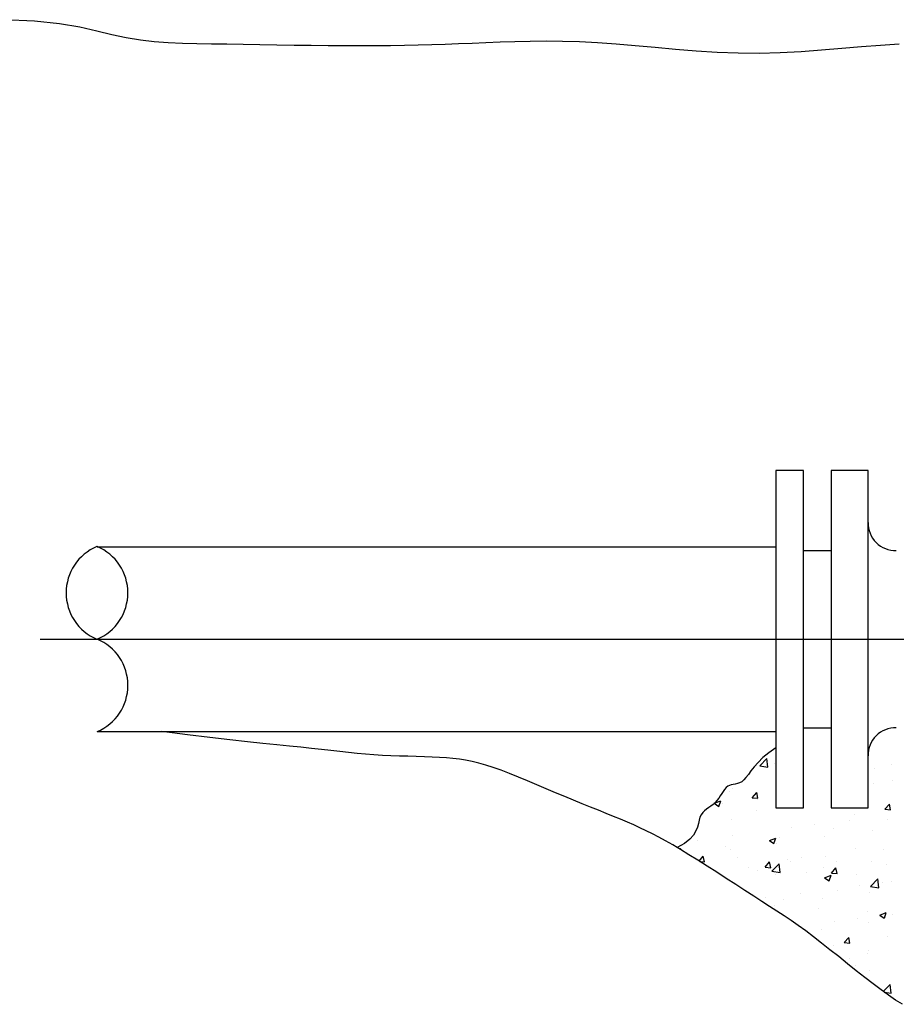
# Model space of a CAD drawing. Header units: feet. Extents: x 100 to 230, y 0 to 21.
# Tile 6 of 31: x 108.4 to 109.5, y 5.94 to 7.17. Entities that reach past the tile are written whole.
import ezdxf

# ---------------------------------------------------------------- set-up
doc = ezdxf.new("R2010")
doc.units = ezdxf.units.FT
doc.header["$MEASUREMENT"] = 0
doc.layers.add('SC_Shading1', color=253, linetype='Continuous')
doc.layers.add('SH_Text', color=7, linetype='Continuous')

# ---------------------------------------------------------------- blocks, each defined once
blk = doc.blocks.new('*X834')
at = {"color": 0}
for p, q in [((5.1904, 4.9553), (5.2001, 4.9654)), ((5.1904, 4.9553), (5.2015, 4.9536)), ((5.2015, 4.9536), (5.2001, 4.9654)), ((5.2102, 4.9584), (5.2102, 4.9584)), ((5.3685, 4.9577), (5.3685, 4.9577)), ((5.3456, 4.9511), (5.3456, 4.9511)), ((5.3445, 4.931), (5.3445, 4.931)), ((5.37, 4.9359), (5.37, 4.9359)), ((5.1498, 4.9202), (5.1498, 4.9202)), ((5.1533, 4.925), (5.1533, 4.925)), ((5.1804, 4.9122), (5.1864, 4.9193)), ((5.1879, 4.9115), (5.1865, 4.9193)), ((5.1289, 4.9046), (5.1376, 4.908)), ((5.1289, 4.9046), (5.1351, 4.9004)), ((5.1351, 4.9004), (5.1376, 4.9079)), ((5.1396, 4.904), (5.1396, 4.904)), ((5.1804, 4.9122), (5.1879, 4.9115)), ((5.1869, 4.9103), (5.1869, 4.9103)), ((5.3597, 4.8965), (5.3658, 4.9036)), ((5.3672, 4.8958), (5.3658, 4.9036)), ((5.1854, 4.8948), (5.1854, 4.8948)), ((5.3188, 4.8892), (5.3188, 4.8892)), ((5.3597, 4.8965), (5.3672, 4.8958)), ((5.1518, 4.8834), (5.1518, 4.8834)), ((5.2643, 4.8755), (5.2643, 4.8755)), ((5.3116, 4.8817), (5.3116, 4.8817)), ((5.3633, 4.8831), (5.3633, 4.8831)), ((5.154, 4.861), (5.154, 4.861)), ((5.233, 4.8714), (5.233, 4.8714)), ((5.2904, 4.8706), (5.2904, 4.8706)), ((5.3425, 4.8679), (5.3425, 4.8679)), ((5.1067, 4.8547), (5.1067, 4.8547)), ((5.2035, 4.8543), (5.2123, 4.8576)), ((5.2035, 4.8543), (5.2097, 4.8501)), ((5.2097, 4.8501), (5.2123, 4.8576)), ((5.2134, 4.8497), (5.2134, 4.8497)), ((5.2175, 4.8581), (5.2175, 4.8581)), ((5.2783, 4.8591), (5.2783, 4.8591)), ((5.0823, 4.8427), (5.0833, 4.8437)), ((5.0835, 4.842), (5.0833, 4.8437)), ((5.1085, 4.8265), (5.1141, 4.8332)), ((5.1156, 4.8253), (5.1141, 4.8332)), ((5.1446, 4.8456), (5.1446, 4.8456)), ((5.1503, 4.8417), (5.1503, 4.8417)), ((5.3204, 4.8432), (5.3204, 4.8432)), ((5.3577, 4.8428), (5.3577, 4.8428)), ((5.1095, 4.8259), (5.1156, 4.8253)), ((5.161, 4.831), (5.161, 4.831)), ((5.1978, 4.8181), (5.2038, 4.8253)), ((5.2001, 4.8221), (5.2001, 4.8221)), ((5.2052, 4.8175), (5.2038, 4.8253)), ((5.2069, 4.8128), (5.2167, 4.823)), ((5.2181, 4.8111), (5.2167, 4.823)), ((5.2277, 4.8281), (5.2277, 4.8281)), ((5.2314, 4.8262), (5.2314, 4.8262)), ((5.2475, 4.8307), (5.2475, 4.8307)), ((5.2787, 4.8324), (5.2787, 4.8324)), ((5.2945, 4.8253), (5.2945, 4.8253)), ((5.341, 4.8263), (5.341, 4.8263)), ((5.3612, 4.8225), (5.3612, 4.8225)), ((5.1746, 4.8181), (5.1746, 4.8181)), ((5.1874, 4.8142), (5.1874, 4.8142)), ((5.1978, 4.8181), (5.2052, 4.8175)), ((5.2069, 4.8128), (5.218, 4.8111)), ((5.2119, 4.8081), (5.2119, 4.8081)), ((5.2541, 4.8113), (5.2541, 4.8113)), ((5.2768, 4.8175), (5.2768, 4.8175)), ((5.2781, 4.8039), (5.2869, 4.8073)), ((5.2843, 4.7997), (5.2869, 4.8073)), ((5.2874, 4.8103), (5.2934, 4.8175)), ((5.2874, 4.8103), (5.2949, 4.8096)), ((5.2949, 4.8096), (5.2935, 4.8175)), ((5.3208, 4.8085), (5.3208, 4.8085)), ((5.2781, 4.8039), (5.2843, 4.7997)), ((5.3248, 4.7935), (5.3248, 4.7935)), ((5.3403, 4.7921), (5.3501, 4.8023)), ((5.3515, 4.7904), (5.3501, 4.8023)), ((5.3561, 4.7976), (5.3561, 4.7976)), ((5.3681, 4.7994), (5.3681, 4.7994)), ((5.2458, 4.7831), (5.2458, 4.7831)), ((5.2952, 4.7869), (5.2952, 4.7869)), ((5.3395, 4.7847), (5.3395, 4.7847)), ((5.3403, 4.7921), (5.3515, 4.7904)), ((5.1985, 4.7769), (5.1985, 4.7769)), ((5.2104, 4.7665), (5.2104, 4.7665)), ((5.2223, 4.7744), (5.2223, 4.7744)), ((5.2753, 4.7759), (5.2753, 4.7759)), ((5.2696, 4.7618), (5.2696, 4.7618)), ((5.3363, 4.759), (5.3363, 4.759)), ((5.3527, 4.7536), (5.3615, 4.757)), ((5.3527, 4.7536), (5.3589, 4.7494)), ((5.359, 4.7494), (5.3615, 4.757)), ((5.3705, 4.7545), (5.3705, 4.7545)), ((5.2919, 4.7442), (5.2919, 4.7442)), ((5.3232, 4.7483), (5.3232, 4.7483)), ((5.338, 4.7431), (5.338, 4.7431)), ((5.2738, 4.7343), (5.2738, 4.7343)), ((5.3048, 4.7163), (5.3108, 4.7234)), ((5.3048, 4.7163), (5.3122, 4.7156)), ((5.3122, 4.7156), (5.3108, 4.7234)), ((5.3629, 4.7248), (5.3629, 4.7248)), ((5.29, 4.7123), (5.29, 4.7123)), ((5.3364, 4.7015), (5.3364, 4.7015)), ((5.3377, 4.7052), (5.3377, 4.7052)), ((5.312, 4.6951), (5.312, 4.6951)), ((5.32, 4.6849), (5.32, 4.6849)), ((5.3383, 4.6783), (5.3383, 4.6783)), ((5.3574, 4.6502), (5.3666, 4.6598)), ((5.368, 4.648), (5.3666, 4.6598)), ((5.3586, 4.6494), (5.368, 4.648))]:
    blk.add_line(p, q, dxfattribs=at)

msp = doc.modelspace()

# ---------------------------------------------------------------- linework, layer by layer
at = {"layer": 'SH_Text'}
for p, q in [((109.3519, 6.6068), (109.3519, 6.2578)), ((109.3868, 6.6068), (109.3519, 6.6068)), ((109.3868, 6.1824), (109.3868, 6.6068)), ((109.4217, 6.6068), (109.4217, 6.1824)), ((109.4683, 6.6068), (109.4217, 6.6068)), ((109.4683, 6.1824), (109.4683, 6.6068)), ((108.4975, 6.5109), (109.3519, 6.5109)), ((109.3868, 6.5063), (109.4217, 6.5063)), ((108.4258, 6.3946), (109.5632, 6.3946)), ((109.3868, 6.2829), (109.4217, 6.2829)), ((108.4975, 6.2782), (109.3519, 6.2782)), ((109.3519, 6.2578), (109.3519, 6.1824)), ((109.3519, 6.1824), (109.3868, 6.1824)), ((109.4217, 6.1824), (109.4683, 6.1824))]:
    msp.add_line(p, q, dxfattribs=at)
for points in [[(108.3797, 7.1741), (108.419, 7.1727), (108.4505, 7.1694), (108.476, 7.1649), (108.4973, 7.16), (108.5163, 7.1554), (108.5343, 7.1517), (108.5521, 7.1489), (108.5696, 7.1468), (108.5872, 7.1454), (108.6049, 7.1445), (108.623, 7.144), (108.6417, 7.1437), (108.6611, 7.1435), (108.6814, 7.1432), (108.7024, 7.1429), (108.7239, 7.1425), (108.7456, 7.1422), (108.7672, 7.1419), (108.7886, 7.1417), (108.8094, 7.1415), (108.8295, 7.1415), (108.8487, 7.1415), (108.867, 7.1417), (108.8847, 7.142), (108.9019, 7.1424), (108.9188, 7.1428), (108.9356, 7.1434), (108.9524, 7.144), (108.9696, 7.1447), (108.9871, 7.1455), (109.005, 7.1462), (109.0236, 7.1468), (109.0428, 7.1472), (109.0627, 7.1473), (109.0834, 7.1471), (109.1049, 7.1465), (109.1274, 7.1454), (109.1508, 7.1437), (109.175, 7.1416), (109.2, 7.1393), (109.2256, 7.1371), (109.2516, 7.135), (109.278, 7.1334), (109.3045, 7.1323), (109.331, 7.1321), (109.3574, 7.1328), (109.3836, 7.1342), (109.4094, 7.1361), (109.4348, 7.1383), (109.4597, 7.1404), (109.4838, 7.1422), (109.5072, 7.1435)], [(109.2276, 6.1323), (109.2221, 6.1355), (109.2131, 6.1407), (109.2046, 6.1454), (109.1965, 6.1496), (109.1887, 6.1535), (109.1809, 6.1572), (109.1731, 6.1608), (109.165, 6.1643), (109.1565, 6.1679), (109.1476, 6.1715), (109.1383, 6.1753), (109.1287, 6.1792), (109.1186, 6.1832), (109.1082, 6.1874), (109.0974, 6.1918), (109.0862, 6.1965), (109.0747, 6.2013), (109.063, 6.2063), (109.0512, 6.2113), (109.0395, 6.2162), (109.0279, 6.221), (109.0168, 6.2254), (109.0061, 6.2295), (108.996, 6.2331), (108.9867, 6.2361), (108.9779, 6.2386), (108.9696, 6.2406), (108.9615, 6.2423), (108.9536, 6.2435), (108.9455, 6.2445), (108.9372, 6.2452), (108.9285, 6.2457), (108.9193, 6.2462), (108.9095, 6.2465), (108.8994, 6.2468), (108.8889, 6.2471), (108.8783, 6.2474), (108.8675, 6.2478), (108.8567, 6.2483), (108.846, 6.2489), (108.8354, 6.2497), (108.8248, 6.2507), (108.8142, 6.2518), (108.8032, 6.253), (108.7919, 6.2543), (108.78, 6.2557), (108.7674, 6.2571), (108.7541, 6.2585), (108.7397, 6.26), (108.7239, 6.2615), (108.7064, 6.2633), (108.6868, 6.2653), (108.6646, 6.2677), (108.6396, 6.2706), (108.6113, 6.2741), (108.5793, 6.2782)], [(109.3519, 6.2578), (109.343, 6.2515), (109.3356, 6.2454), (109.3296, 6.2394), (109.3247, 6.2339), (109.3206, 6.2287), (109.3173, 6.2242), (109.3143, 6.2203), (109.3116, 6.2173), (109.3089, 6.2151), (109.3062, 6.2136), (109.3035, 6.2127), (109.3009, 6.2121), (109.2983, 6.2117), (109.2958, 6.2112), (109.2935, 6.2105), (109.2913, 6.2094), (109.2893, 6.2077), (109.2874, 6.2055), (109.2856, 6.203), (109.2838, 6.2002), (109.2819, 6.1972), (109.28, 6.1943), (109.2778, 6.1915), (109.2755, 6.1889), (109.273, 6.1866), (109.2702, 6.1845), (109.2675, 6.1826), (109.2648, 6.1807), (109.2622, 6.1786), (109.2599, 6.1763), (109.2579, 6.1736), (109.2564, 6.1705), (109.2554, 6.1668), (109.2545, 6.1626), (109.2534, 6.1581), (109.2514, 6.1532), (109.2483, 6.148), (109.2436, 6.1428), (109.2369, 6.1375), (109.2276, 6.1323)], [(109.5112, 5.935), (109.5027, 5.9404), (109.4938, 5.9464), (109.4844, 5.9531), (109.4744, 5.9606), (109.4639, 5.9687), (109.453, 5.9773), (109.442, 5.9861), (109.431, 5.995), (109.42, 6.0037), (109.4094, 6.0121), (109.3991, 6.02), (109.3895, 6.0273), (109.3802, 6.034), (109.3712, 6.0403), (109.3623, 6.0463), (109.3533, 6.0523), (109.344, 6.0583), (109.3343, 6.0645), (109.324, 6.0711), (109.313, 6.0782), (109.3014, 6.0857), (109.2895, 6.0934), (109.2775, 6.1012), (109.2655, 6.1088), (109.2537, 6.1162), (109.2425, 6.1233), (109.2319, 6.1297), (109.2276, 6.1323)]]:
    msp.add_lwpolyline(points, dxfattribs=at)
for centre, radius, start, end in [((109.502, 6.54), 0.0338, 177.4629, 272.5181), ((108.5216, 6.4528), 0.063, 112.5, 247.5), ((108.4734, 6.4528), 0.063, 292.5, 67.5), ((108.4734, 6.3364), 0.063, 292.5, 67.5), ((109.502, 6.2491), 0.0338, 87.4819, 182.5371)]:
    msp.add_arc(centre, radius, start, end, dxfattribs=at)

# ---------------------------------------------------------------- block references
at = {"layer": 'SC_Shading1', "xscale": 0.9307031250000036, "yscale": 0.9307031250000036, "zscale": 0.9307031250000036}
msp.add_blockref('*X834', (104.5009, 1.6232), dxfattribs=at)

doc.saveas('drawing.dxf')
